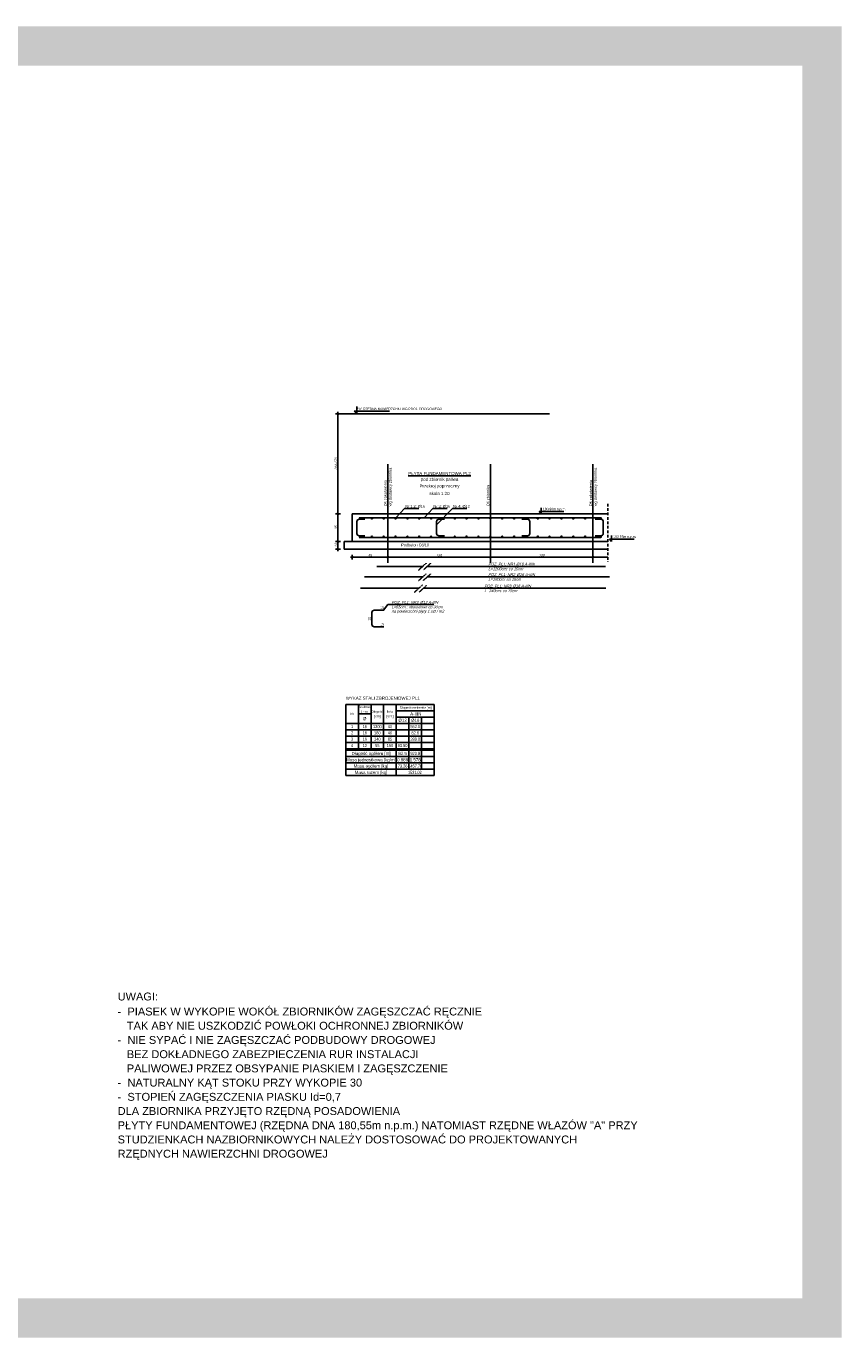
# Model space of a CAD drawing. Extents: x -2911 to 10058, y -5912 to -1002.
# Tile 13 of 43: x 4638 to 5671, y -2663 to -1002. Entities that reach past the tile are written whole.
import ezdxf
from ezdxf.enums import TextEntityAlignment as Align

# ---------------------------------------------------------------- set-up
doc = ezdxf.new("R2010")
doc.units = 0
doc.header["$LTSCALE"] = 1.125
doc.linetypes.add('DO', pattern=[0.8, 0.6, -0.1, 0, -0.1])
doc.linetypes.add('MP', pattern=[0.25, 0.15, -0.1])
doc.layers.get('0').update_dxf_attribs({"linetype": 'CONTINUOUS'})
doc.layers.get('DEFPOINTS').update_dxf_attribs({"linetype": 'CONTINUOUS'})
doc.layers.add('--GT_Teksty średnie', color=152, linetype='CONTINUOUS', lineweight=15)
doc.layers.add('Layer5', color=7, linetype='CONTINUOUS', lineweight=15)
for name, color, linetype in [('--GT_Wymiary', 1, 'CONTINUOUS'), ('BS_LPM', 1, 'MP'), ('BZ_LPM', 1, 'MP'), ('BZ_ODN', 1, 'CONTINUOUS'), ('BZ_PRETW', 3, 'CONTINUOUS'), ('BZ_PRS', 2, 'CONTINUOUS'), ('BZ_SZRAF', 1, 'CONTINUOUS'), ('BZ_TXC', 1, 'CONTINUOUS'), ('BZ_TXS', 7, 'CONTINUOUS'), ('BZ_WYM', 1, 'CONTINUOUS'), ('Tabela_stali_zbrojeniowej', 7, 'CONTINUOUS'), ('W_OSIE', 1, 'DO')]:
    doc.layers.add(name, color=color, linetype=linetype)
doc.styles.add('BIKTC', font='arial.ttf', dxfattribs={"width": 0.8, "oblique": 15})
doc.styles.add('BIKTS', font='arial.ttf', dxfattribs={"width": 0.8, "oblique": 15})
doc.styles.add('BIKWYM', font='arial.ttf', dxfattribs={"width": 0.8, "oblique": 15})
doc.styles.add('ROMANS', font='arial.ttf', dxfattribs={"width": 0.8})
doc.styles.get("Standard").update_dxf_attribs({"font": 'arial.ttf'})
doc.dimstyles.new('BZ_KR_20', dxfattribs={"dimscale": 0.2, "dimtxt": 15, "dimasz": 1, "dimexe": 15, "dimexo": 0, "dimgap": 0, "dimtad": 0, "dimdec": 1, "dimrnd": 0.5, "dimzin": 9, "dimdsep": 46, "dimtxsty": 'BIKWYM', "dimblk": 'WYM-KR', "dimcen": 0, "dimdle": 20, "dimclrd": 256, "dimclre": 256, "dimclrt": 256, "dimadec": 0, "dimazin": 0, "dimtfac": 0.033333, "dimtdec": 1, "dimtmove": 0, "dimatfit": 3, "dimldrblk": 'WYM-KR', "dimfxl": 15, "dimfxlon": 1, "dimtvp": 0.8, "dimtolj": 1, "dimarcsym": 0})

# ---------------------------------------------------------------- blocks, each defined once
blk = doc.blocks.new('*X8')
at = {"color": 0}
for p, q in [((26679.5, -18693.7), (26680.1, -18693.1)), ((26679.5, -18693.6), (26680, -18693.1)), ((26679.5, -18693.5), (26679.9, -18693.1)), ((26679.6, -18693.9), (26680.3, -18693.2)), ((26679.6, -18693.9), (26680.3, -18693.2)), ((26679.6, -18693.8), (26680.2, -18693.2)), ((26679.7, -18694), (26680.4, -18693.3)), ((26679.7, -18694), (26680.4, -18693.3)), ((26679.8, -18694.1), (26680.5, -18693.4)), ((26679.9, -18694.1), (26680.5, -18693.5)), ((26680, -18694.1), (26680.5, -18693.6)), ((26680.1, -18694.1), (26680.5, -18693.7)), ((26680.2, -18694.1), (26680.5, -18693.8))]:
    blk.add_line(p, q, dxfattribs=at)
blk = doc.blocks.new('WYM-KR')
at = {"linetype": 'ByBlock'}
blk.add_line((11.52, 0), (-11.52, 0), dxfattribs=at)
at = {"color": 7, "linetype": 'ByBlock'}
blk.add_line((6.24, 6.24), (-6.24, -6.24), dxfattribs=at)
blk = doc.blocks.new('*D918')
at = {"layer": '--GT_Wymiary', "lineweight": -2}
for p, q in [((5035.8, -1654.4), (5029.8, -1654.4)), ((5032.8, -1654.6), (5032.8, -1664.2)), ((5035.8, -1664.4), (5029.8, -1664.4))]:
    blk.add_line(p, q, dxfattribs=at)
at = {"layer": 'DEFPOINTS', "color": 0}
for p in [(5040.8, -1654.4), (5032.8, -1664.4), (5040.8, -1664.4)]:
    blk.add_point(p, dxfattribs=at)
at = {"layer": '--GT_Wymiary', "linetype": 'ByBlock', "lineweight": -2, "xscale": 0.2, "yscale": 0.2, "zscale": 0.2}
for p, rotation in [((5032.8, -1654.4), 90), ((5032.8, -1664.4), 270)]:
    blk.add_blockref('WYM-KR', p, dxfattribs=dict(at, rotation=rotation))
at = {"layer": '--GT_Wymiary', "insert": (5030.3, -1659.4), "char_height": 3, "attachment_point": 5, "rotation": 90, "style": 'BIKWYM'}
blk.add_mtext('\\A1;10', dxfattribs=at)
blk = doc.blocks.new('*D919')
at = {"layer": '--GT_Wymiary', "lineweight": -2}
for p, q in [((5035.8, -1619.4), (5029.8, -1619.4)), ((5032.8, -1654.2), (5032.8, -1619.6)), ((5035.8, -1654.4), (5029.8, -1654.4))]:
    blk.add_line(p, q, dxfattribs=at)
at = {"layer": 'DEFPOINTS', "color": 0}
for p in [(5032.8, -1619.4), (5050.8, -1619.4), (5050.8, -1654.4)]:
    blk.add_point(p, dxfattribs=at)
at = {"layer": '--GT_Wymiary', "linetype": 'ByBlock', "lineweight": -2, "xscale": 0.2, "yscale": 0.2, "zscale": 0.2}
for p, rotation in [((5032.8, -1619.4), 90), ((5032.8, -1654.4), 270)]:
    blk.add_blockref('WYM-KR', p, dxfattribs=dict(at, rotation=rotation))
at = {"layer": '--GT_Wymiary', "insert": (5030.3, -1636.9), "char_height": 3, "attachment_point": 5, "rotation": 90, "style": 'BIKWYM'}
blk.add_mtext('\\A1;35', dxfattribs=at)
blk = doc.blocks.new('*D920')
at = {"layer": '--GT_Wymiary', "lineweight": -2}
for p, q in [((5050.8, -1671.4), (5050.8, -1677.4)), ((5051, -1674.4), (5095.6, -1674.4)), ((5095.8, -1671.4), (5095.8, -1677.4))]:
    blk.add_line(p, q, dxfattribs=at)
at = {"layer": 'DEFPOINTS', "color": 0}
for p in [(5050.8, -1654.4), (5095.8, -1654.4), (5095.8, -1674.4)]:
    blk.add_point(p, dxfattribs=at)
at = {"layer": '--GT_Wymiary', "linetype": 'ByBlock', "lineweight": -2, "xscale": 0.2, "yscale": 0.2, "zscale": 0.2, "rotation": 180}
blk.add_blockref('WYM-KR', (5050.8, -1674.4), dxfattribs=at)
at = {"layer": '--GT_Wymiary', "linetype": 'ByBlock', "lineweight": -2, "xscale": 0.2, "yscale": 0.2, "zscale": 0.2}
blk.add_blockref('WYM-KR', (5095.8, -1674.4), dxfattribs=at)
at = {"layer": '--GT_Wymiary', "insert": (5073.3, -1672), "char_height": 3, "attachment_point": 5, "style": 'BIKWYM'}
blk.add_mtext('\\A1;45', dxfattribs=at)
blk = doc.blocks.new('*D921')
at = {"layer": '--GT_Wymiary', "lineweight": -2}
for p, q in [((5035.8, -1492.9), (5029.8, -1492.9)), ((5032.8, -1619.2), (5032.8, -1493.1)), ((5035.8, -1619.4), (5029.8, -1619.4))]:
    blk.add_line(p, q, dxfattribs=at)
at = {"layer": 'DEFPOINTS', "color": 0}
for p in [(5032.8, -1492.9), (5050.8, -1492.9), (5050.8, -1619.4)]:
    blk.add_point(p, dxfattribs=at)
at = {"layer": '--GT_Wymiary', "linetype": 'ByBlock', "lineweight": -2, "xscale": 0.2, "yscale": 0.2, "zscale": 0.2}
for p, rotation in [((5032.8, -1492.9), 90), ((5032.8, -1619.4), 270)]:
    blk.add_blockref('WYM-KR', p, dxfattribs=dict(at, rotation=rotation))
at = {"layer": '--GT_Wymiary', "insert": (5030.3, -1556.2), "char_height": 3, "attachment_point": 5, "rotation": 90, "style": 'BIKWYM'}
blk.add_mtext('\\A1;264-270', dxfattribs=at)

msp = doc.modelspace()

# ---------------------------------------------------------------- linework, layer by layer
at = {"layer": '--GT_Teksty średnie', "const_width": 50}
msp.add_lwpolyline([(2003.6, -2637.67), (5646, -2637.67), (5646, -1027.21), (2003.6, -1027.21)], close=True, dxfattribs=at)
for p, q in [((5374.8, -1654.4), (5040.8, -1654.4)), ((5040.8, -1654.4), (5040.8, -1664.4)), ((5040.8, -1664.4), (5374.8, -1664.4))]:
    msp.add_line(p, q)
for centre in [(5060.77, -1625.2), (5075.77, -1625.2), (5090.77, -1625.2), (5105.8, -1625.2), (5120.8, -1625.2), (5135.8, -1625.2), (5150.8, -1625.2), (5165.8, -1625.2), (5180.8, -1625.2), (5195.8, -1625.2), (5210.8, -1625.2), (5225.8, -1625.2), (5240.8, -1625.2), (5255.8, -1625.2), (5270.8, -1625.2), (5285.8, -1625.2), (5300.8, -1625.2), (5315.8, -1625.2), (5330.8, -1625.2), (5345.8, -1625.2), (5365.8, -1625.2), (5060.77, -1648.6), (5075.77, -1648.6), (5090.77, -1648.6), (5105.8, -1648.6), (5120.8, -1648.6), (5135.8, -1648.6), (5150.8, -1648.6), (5165.8, -1648.6), (5180.8, -1648.6), (5195.8, -1648.6), (5210.8, -1648.6), (5225.8, -1648.6), (5240.8, -1648.6), (5255.8, -1648.6), (5270.8, -1648.6), (5285.8, -1648.6), (5300.8, -1648.6), (5315.8, -1648.6), (5330.8, -1648.6), (5345.8, -1648.6), (5365.8, -1648.6)]:
    msp.add_circle(centre, 0.798)
at = {"layer": 'BS_LPM', "ltscale": 20}
msp.add_line((5374.8, -1606.73), (5374.8, -1680.35), dxfattribs=at)
at = {"layer": 'BZ_LPM'}
for p, q in [((5144.67, -1681.95), (5134.76, -1690.99)), ((5150.41, -1681.95), (5140.5, -1690.99)), ((5139.77, -1709.68), (5129.86, -1718.72)), ((5144.67, -1695.3), (5134.76, -1704.34)), ((5145.51, -1709.68), (5135.6, -1718.72)), ((5150.41, -1695.3), (5140.5, -1704.34))]:
    msp.add_line(p, q, dxfattribs=at)
at = {"layer": 'BZ_ODN', "ltscale": 0.1}
for p, q in [((5117.23, -1612.86), (5106.04, -1624.4)), ((5135.25, -1612.86), (5117.23, -1612.86)), ((5153, -1612.86), (5141.82, -1624.4)), ((5171.03, -1612.86), (5153, -1612.86)), ((5177.86, -1612.86), (5157.69, -1633.67)), ((5195.89, -1612.86), (5177.86, -1612.86))]:
    msp.add_line(p, q, dxfattribs=at)
at = {"layer": 'BZ_PRETW'}
for p, q in [((5059.8, -1624.4), (5365.8, -1624.4)), ((5066.8, -1626.4), (5059.8, -1626.4)), ((5167.69, -1626.4), (5160.69, -1626.4)), ((5265.8, -1626.4), (5272.8, -1626.4)), ((5358.8, -1626.4), (5365.8, -1626.4)), ((5056.8, -1629.4), (5056.8, -1644.4)), ((5157.69, -1629.4), (5157.69, -1644.4)), ((5275.8, -1629.4), (5275.8, -1644.4)), ((5368.8, -1629.4), (5368.8, -1644.4)), ((5059.8, -1647.4), (5066.8, -1647.4)), ((5059.8, -1649.4), (5365.8, -1649.4)), ((5160.69, -1647.4), (5167.69, -1647.4)), ((5272.8, -1647.4), (5265.8, -1647.4)), ((5365.8, -1647.4), (5358.8, -1647.4)), ((5081.81, -1686.06), (5140.17, -1686.06)), ((5145.91, -1686.06), (5371.81, -1686.06)), ((5066.21, -1699.4), (5140.17, -1699.4)), ((5145.91, -1699.4), (5376.81, -1699.4)), ((5061.31, -1713.79), (5135.27, -1713.79)), ((5141.01, -1713.79), (5371.91, -1713.79)), ((5090.8, -1741.53), (5078.8, -1741.53)), ((5075.8, -1744.53), (5075.8, -1759.53)), ((5078.8, -1762.53), (5090.8, -1762.53))]:
    msp.add_line(p, q, dxfattribs=at)
for centre, start, end in [((5059.8, -1629.4), 90, 180), ((5160.69, -1629.4), 90, 180), ((5272.8, -1629.4), 0, 90), ((5365.8, -1629.4), 0, 90), ((5059.8, -1644.4), 180, 270), ((5160.69, -1644.4), 180, 270), ((5272.8, -1644.4), 270, 0), ((5365.8, -1644.4), 270, 0), ((5078.8, -1744.53), 90, 180), ((5078.8, -1759.53), 180, 270)]:
    msp.add_arc(centre, 3, start, end, dxfattribs=at)
at = {"layer": 'BZ_PRS'}
for p, q in [((5030.8, -1492.94), (5300.8, -1492.94)), ((5050.8, -1619.4), (5050.8, -1654.4)), ((5050.8, -1619.4), (5374.8, -1619.4)), ((5050.8, -1654.4), (5374.8, -1654.4))]:
    msp.add_line(p, q, dxfattribs=at)
at = {"layer": 'BZ_SZRAF', "linetype": 'Continuous'}
for p, q in [((5128.51, -1654.47), (5128.57, -1654.4)), ((5131.86, -1654.64), (5132.11, -1654.4))]:
    msp.add_line(p, q, dxfattribs=at)
at = {"layer": 'BZ_TXS', "color": 1}
for p, q in [((5096.09, -1734.23), (5090.42, -1741.53)), ((5154.4, -1734.23), (5096.09, -1734.23))]:
    msp.add_line(p, q, dxfattribs=at)
at = {"layer": 'BZ_WYM'}
for p, q in [((5056.63, -1492.94), (5053.13, -1489.44)), ((5053.13, -1489.44), (5056.63, -1489.44)), ((5056.63, -1483.44), (5056.63, -1492.94)), ((5056.63, -1489.44), (5098.08, -1489.44)), ((5032.78, -1619.6), (5032.78, -1654.2)), ((5032.78, -1654.6), (5032.78, -1664.2)), ((5051, -1674.39), (5095.6, -1674.39)), ((5096, -1674.39), (5225.6, -1674.39)), ((5225.8, -1671.39), (5225.8, -1677.39)), ((5225.8, -1671.39), (5225.8, -1677.39)), ((5355.6, -1674.39), (5226, -1674.39)), ((5355.8, -1671.39), (5355.8, -1677.39)), ((5355.8, -1671.39), (5355.8, -1677.39)), ((5374.6, -1674.39), (5356, -1674.39))]:
    msp.add_line(p, q, dxfattribs=at)
at = {"layer": 'BZ_WYM', "ltscale": 0.1}
for p, q in [((5290.26, -1619.4), (5287.46, -1616.6)), ((5287.46, -1616.6), (5290.26, -1616.6)), ((5290.26, -1611.8), (5290.26, -1619.4)), ((5290.26, -1616.6), (5319.04, -1616.6)), ((5379.41, -1654.4), (5376.61, -1651.6)), ((5376.61, -1651.6), (5379.41, -1651.6)), ((5379.41, -1646.8), (5379.41, -1654.4)), ((5379.41, -1651.6), (5408.19, -1651.6))]:
    msp.add_line(p, q, dxfattribs=at)
for points in [[(5287.46, -1616.6), (5290.26, -1616.6), (5290.26, -1619.4)], [(5376.61, -1651.6), (5379.41, -1651.6), (5379.41, -1654.4)]]:
    msp.add_solid(points, dxfattribs=at)
at = {"layer": 'Tabela_stali_zbrojeniowej', "color": 7, "linetype": 'Continuous'}
for p, q in [((5042.65, -1860.87), (5154.65, -1860.87)), ((5042.65, -1950.87), (5042.65, -1860.87)), ((5154.65, -1860.87), (5154.65, -1950.87)), ((5154.65, -1950.87), (5042.65, -1950.87))]:
    msp.add_line(p, q, dxfattribs=at)
at = {"layer": 'Tabela_stali_zbrojeniowej', "color": 1}
for p, q in [((5058.65, -1860.87), (5058.65, -1916.87)), ((5058.65, -1872.87), (5074.65, -1872.87)), ((5074.65, -1860.87), (5074.65, -1916.87)), ((5090.65, -1860.87), (5090.65, -1916.87)), ((5106.65, -1860.87), (5106.65, -1916.87)), ((5106.65, -1868.87), (5154.65, -1868.87)), ((5042.65, -1884.87), (5154.65, -1884.87)), ((5042.65, -1892.87), (5154.65, -1892.87)), ((5106.65, -1876.87), (5154.65, -1876.87)), ((5122.65, -1876.87), (5122.65, -1916.87)), ((5138.65, -1876.87), (5138.65, -1916.87)), ((5042.65, -1900.87), (5154.65, -1900.87)), ((5042.65, -1908.87), (5154.65, -1908.87)), ((5042.65, -1916.87), (5154.65, -1916.87)), ((5042.65, -1918.87), (5154.65, -1918.87)), ((5106.65, -1918.87), (5106.65, -1950.87)), ((5122.65, -1918.87), (5122.65, -1942.87)), ((5138.65, -1918.87), (5138.65, -1942.87)), ((5042.65, -1926.87), (5154.65, -1926.87)), ((5042.65, -1934.87), (5154.65, -1934.87)), ((5042.65, -1942.87), (5154.65, -1942.87))]:
    msp.add_line(p, q, dxfattribs=at)
at = {"layer": 'W_OSIE'}
for p, q in [((5095.8, -1556.77), (5095.8, -1681.77)), ((5225.8, -1556.77), (5225.8, -1681.77)), ((5355.8, -1556.77), (5355.8, -1681.77))]:
    msp.add_line(p, q, dxfattribs=at)

# ---------------------------------------------------------------- block references
at = {"yscale": 1.596000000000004, "rotation": 180}
for p, xscale, zscale in [((-37520.55, -31460.22), -1.596000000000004, 1.596), ((-37505.55, -31460.22), -1.596000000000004, 1.596), ((-37490.55, -31460.22), -1.596000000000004, 1.596), ((-37475.52, -31460.22), -1.596000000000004, 1.596), ((-37460.52, -31460.22), -1.596000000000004, 1.596), ((-37445.52, -31460.22), -1.596000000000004, 1.596), ((-37430.52, -31460.22), -1.596000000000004, 1.596), ((-37415.52, -31460.22), -1.596000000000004, 1.596), ((-37400.52, -31460.22), -1.596000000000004, 1.596), ((-37385.52, -31460.22), -1.596000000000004, 1.596), ((-37370.52, -31460.22), -1.596000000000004, 1.596), ((-37355.52, -31460.22), -1.596000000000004, 1.596), ((47822.12, -31460.22), 1.596000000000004, 1.596000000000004), ((47837.12, -31460.22), 1.596000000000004, 1.596000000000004), ((47852.12, -31460.22), 1.596000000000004, 1.596000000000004), ((47867.12, -31460.22), 1.596000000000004, 1.596000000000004), ((47882.12, -31460.22), 1.596000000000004, 1.596000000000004), ((47897.12, -31460.22), 1.596000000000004, 1.596000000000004), ((47912.12, -31460.22), 1.596000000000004, 1.596000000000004), ((47927.12, -31460.22), 1.596000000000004, 1.596000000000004), ((47947.12, -31460.22), 1.596000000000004, 1.596000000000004)]:
    msp.add_blockref('*X8', p, dxfattribs=dict(at, xscale=xscale, zscale=zscale))
at = {"yscale": 1.596000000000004}
for p, xscale, zscale in [((-37520.55, 28186.42), 1.596000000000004, 1.596000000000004), ((-37505.55, 28186.42), 1.596000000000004, 1.596000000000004), ((-37490.55, 28186.42), 1.596000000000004, 1.596000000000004), ((-37475.52, 28186.42), 1.596000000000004, 1.596000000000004), ((-37460.52, 28186.42), 1.596000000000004, 1.596000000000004), ((-37445.52, 28186.42), 1.596000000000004, 1.596000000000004), ((-37430.52, 28186.42), 1.596000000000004, 1.596000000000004), ((-37415.52, 28186.42), 1.596000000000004, 1.596000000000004), ((-37400.52, 28186.42), 1.596000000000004, 1.596000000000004), ((-37385.52, 28186.42), 1.596000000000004, 1.596000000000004), ((-37370.52, 28186.42), 1.596000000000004, 1.596000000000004), ((-37355.52, 28186.42), 1.596000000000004, 1.596000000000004), ((47822.12, 28186.42), -1.596000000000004, 1.596), ((47837.12, 28186.42), -1.596000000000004, 1.596), ((47852.12, 28186.42), -1.596000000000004, 1.596), ((47867.12, 28186.42), -1.596000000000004, 1.596), ((47882.12, 28186.42), -1.596000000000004, 1.596), ((47897.12, 28186.42), -1.596000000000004, 1.596), ((47912.12, 28186.42), -1.596000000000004, 1.596), ((47927.12, 28186.42), -1.596000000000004, 1.596), ((47947.12, 28186.42), -1.596000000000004, 1.596)]:
    msp.add_blockref('*X8', p, dxfattribs=dict(at, xscale=xscale, zscale=zscale))
at = {"layer": 'BZ_WYM', "xscale": 0.2, "yscale": 0.2, "zscale": 0.2}
for p in [(5225.8, -1674.39), (5355.8, -1674.39)]:
    msp.add_blockref('WYM-KR', p, dxfattribs=at)
at = {"layer": 'BZ_WYM', "xscale": 0.2, "yscale": 0.2, "zscale": 0.2, "rotation": 180}
for p in [(5225.8, -1674.39), (5355.8, -1674.39)]:
    msp.add_blockref('WYM-KR', p, dxfattribs=at)

# ---------------------------------------------------------------- texts
at = {"layer": 'BZ_TXC', "width": 0.8}
for s, p in [('wg dostawcy zbiornika', (5100.7, -1609.95)), ('wg dostawcy zbiornika', (5360.7, -1609.95)), ('Oś zakotwienia', (5094.65, -1609.95)), ('Oś zbiornika', (5224.65, -1609.95)), ('Oś zakotwienia', (5354.65, -1609.95))]:
    msp.add_text(s, height=3.5, rotation=90, dxfattribs=at).set_placement(p)
for s, p in [('Nr 1,2; %%c16', (5117.97, -1611.71)), ('Nr 3; %%c16', (5153.75, -1611.71)), ('Nr 4; %%c12', (5178.61, -1611.71)), ('Podbeton C8/10', (5112.84, -1660.68))]:
    msp.add_text(s, height=3.5, dxfattribs=at).set_placement(p)
at = {"layer": 'BZ_TXC', "color": 1, "style": 'BIKTS', "width": 0.8}
for p in [(5088.83, -1738.1), (5088.83, -1759.1)]:
    msp.add_text('15', height=3, dxfattribs=at).set_placement(p, align=Align.MIDDLE_CENTER)
at = {"layer": 'BZ_TXC', "style": 'BIKTS', "width": 0.8}
msp.add_text('25', height=3, rotation=90, dxfattribs=at).set_placement((5074.2, -1752.15), align=Align.CENTER)
at = {"layer": 'BZ_TXS', "linetype": 'Continuous', "style": 'BIKTC', "oblique": 15, "width": 0.8}
for s, p in [('POZ. PL1; NR1', (5223.19, -1684.91)), ('POZ. PL1; NR3', (5218.29, -1712.64)), ('POZ. PL1; NR2', (5223.19, -1698.25)), ('POZ. PL1; NR3', (5100.63, -1733.28))]:
    msp.add_text(s, height=3.5, dxfattribs=at).set_placement(p)
at = {"layer": 'BZ_TXS', "color": 1, "linetype": 'Continuous', "style": 'BIKTC', "oblique": 15, "width": 0.8}
for s, p in [('L=1200cm; co 15cm', (5223.19, -1690.97)), ('%%C16 A-IIIN', (5258.6, -1684.91)), ('L=180cm; co 15cm', (5223.19, -1704.31)), ('%%C16 A-IIIN', (5254.21, -1712.64)), ('%%C16 A-IIIN', (5259.11, -1698.25)), ('L=340cm; co 15cm', (5218.29, -1718.7)), ('na powierzchni płyty 1 szt / m2', (5100.63, -1744.57)), ('L=55cm ; obwodowo co 30cm', (5100.63, -1739.34)), ('%%C12 A-IIIN', (5136.63, -1733.28))]:
    msp.add_text(s, height=3.5, dxfattribs=at).set_placement(p)
at = {"layer": 'BZ_WYM', "color": 7, "ltscale": 0.1}
for s, p in [('"A" RZĘDNA NAWIERZCHNI WG PROJ. DROGOWEGO', (5057.71, -1488.24)), ('180,90m n.p.m.', (5292.48, -1614.92)), ('180,55m n.p.m.', (5381.64, -1649.92))]:
    msp.add_text(s, height=3, dxfattribs=at).set_placement(p)
at = {"layer": 'BZ_WYM', "color": 7, "ltscale": 0.1, "width": 0.8}
msp.add_text('%%UPŁYTA FUNDAMENTOWA PL2', height=4, dxfattribs=at).set_placement((5161.42, -1570.48), align=Align.CENTER)
at = {"layer": 'BZ_WYM', "color": 7, "ltscale": 0.1}
for s, p in [('pod zbiornik paliwa', (5161.42, -1577.78)), ('Przekroj poprzeczny', (5161.42, -1586.19)), ('skala 1:20', (5161.42, -1595.72))]:
    msp.add_text(s, height=4, dxfattribs=at).set_placement(p, align=Align.CENTER)
at = {"layer": 'BZ_WYM', "char_height": 3, "attachment_point": 5, "style": 'BIKWYM'}
for insert in [(5160.8, -1671.99), (5290.8, -1671.99)]:
    msp.add_mtext('\\A1;130', dxfattribs=dict(at, insert=insert))
at = {"layer": 'Layer5', "style": 'ROMANS'}
for s, p in [('-  PIASEK W WYKOPIE WOKÓŁ ZBIORNIKÓW ZAGĘSZCZAĆ RĘCZNIE', (4753.7, -2254.64)), ('UWAGI:', (4753.7, -2235.61)), ('   TAK ABY NIE USZKODZIĆ POWŁOKI OCHRONNEJ ZBIORNIKÓW', (4753.7, -2272.64)), ('-  NIE SYPAĆ I NIE ZAGĘSZCZAĆ PODBUDOWY DROGOWEJ', (4753.7, -2290.64)), ('   BEZ DOKŁADNEGO ZABEZPIECZENIA RUR INSTALACJI', (4753.7, -2308.64)), ('   PALIWOWEJ PRZEZ OBSYPANIE PIASKIEM I ZAGĘSZCZENIE', (4753.7, -2326.64)), ('-  NATURALNY KĄT STOKU PRZY WYKOPIE 30', (4753.7, -2344.64)), ('-  STOPIEŃ ZAGĘSZCZENIA PIASKU Id=0,7', (4753.7, -2362.64)), ('DLA ZBIORNIKA PRZYJĘTO RZĘDNĄ POSADOWIENIA', (4753.7, -2380.64)), ('PŁYTY FUNDAMENTOWEJ (RZĘDNA DNA 180,55m n.p.m.) NATOMIAST RZĘDNE WŁAZÓW "A" PRZY', (4753.7, -2398.64)), ('STUDZIENKACH NAZBIORNIKOWYCH NALEŻY DOSTOSOWAĆ DO PROJEKTOWANYCH', (4753.7, -2416.64)), ('RZĘDNYCH NAWIERZCHNI DROGOWEJ', (4753.7, -2434.64))]:
    msp.add_text(s, height=10, dxfattribs=at).set_placement(p)
at = {"layer": 'Tabela_stali_zbrojeniowej', "color": 1}
msp.add_text('WYKAZ STALI ZBROJENIOWEJ PL1', height=4, dxfattribs=at).set_placement((5042.65, -1852.87), align=Align.MIDDLE_LEFT)
for s, height, width, p in [('Nr', 3, 0.8, (5050.65, -1872.87)), ('Średnica', 3, 0.8, (5066.65, -1863.87)), ('[mm]', 3, 0.8, (5066.65, -1869.87)), ('Długość', 3, 0.8, (5082.65, -1869.87)), ('[cm]', 3, 0.8, (5082.65, -1875.87)), ('Ilość', 3, 0.8, (5098.65, -1869.87)), ('[szt.]', 3, 0.8, (5098.65, -1875.87)), ('Długość całkowita [m]', 3, 0.8, (5131.11, -1864.87)), ('A-IIIN', 4, 0.8, (5131.44, -1872.87)), ('1', 4, 0.7, (5050.65, -1888.87)), ('16', 4, 0.7, (5066.65, -1888.87)), ('1200', 4, 0.7, (5082.65, -1888.87)), ('46', 4, 0.7, (5098.65, -1888.87)), ('%%c12', 4, 0.8, (5114.65, -1880.87)), ('552.0', 4, 0.7, (5130.65, -1888.87)), ('%%c16', 4, 0.8, (5130.65, -1880.87)), ('3', 4, 0.7, (5050.65, -1904.87)), ('2', 4, 0.7, (5050.65, -1896.87)), ('16', 4, 0.7, (5066.65, -1896.87)), ('16', 4, 0.7, (5066.65, -1904.87)), ('340', 4, 0.7, (5082.65, -1904.87)), ('180', 4, 0.7, (5082.65, -1896.87)), ('46', 4, 0.7, (5098.65, -1896.87)), ('85', 4, 0.7, (5098.65, -1904.87)), ('289.0', 4, 0.7, (5130.65, -1904.87)), ('82.8', 4, 0.7, (5130.65, -1896.87)), ('Długość ogółem [m]', 4, 0.8, (5074.65, -1922.87)), ('4', 4, 0.7, (5050.65, -1912.87)), ('12', 4, 0.7, (5066.65, -1912.87)), ('55', 4, 0.7, (5082.65, -1912.87)), ('150', 4, 0.7, (5098.65, -1912.87)), ('93.50', 4, 0.7, (5114.65, -1912.87)), ('82.5', 4, 0.8, (5114.65, -1922.87)), ('923.8', 4, 0.7, (5130.65, -1922.87)), ('Masa jednostkowa [kg/m]', 4, 0.8, (5074.65, -1930.87)), ('Masa ogółem [kg]', 4, 0.8, (5074.65, -1938.87)), ('0.888', 4, 0.8, (5114.65, -1930.87)), ('73.26', 4, 0.7, (5114.65, -1938.87)), ('1457.76', 4, 0.7, (5130.65, -1938.87)), ('1.578', 4, 0.8, (5130.65, -1930.87)), ('Masa razem [kg]', 4, 0.8, (5074.65, -1946.87)), ('1531.02', 4, 0.7, (5130.17, -1946.87))]:
    msp.add_text(s, height=height, dxfattribs=dict(at, width=width)).set_placement(p, align=Align.MIDDLE_CENTER)
msp.add_text('%%c', height=4, dxfattribs=at).set_placement((5066.65, -1878.87), align=Align.MIDDLE_CENTER)

# ---------------------------------------------------------------- dimensions: what is measured, and where the dimension line sits
at = {"layer": '--GT_Wymiary'}
dim = msp.add_linear_dim(base=(5032.78, -1492.94), p1=(5050.8, -1619.4), p2=(5050.8, -1492.94), angle=90, text='264-270', dimstyle='BZ_KR_20', override={"dimtxsty": 'BIKWYM'}, dxfattribs=at)
dim.commit()
dim.dimension.update_dxf_attribs({"geometry": '*D921', "text_midpoint": (5030.33, -1556.17)})
for base, p1, p2, picture, middle in [((5032.78, -1619.4), (5050.8, -1654.4), (5050.8, -1619.4), '*D919', (5030.33, -1636.9)), ((5032.78, -1664.4), (5040.8, -1654.4), (5040.8, -1664.4), '*D918', (5030.33, -1659.4))]:
    dim = msp.add_linear_dim(base=base, p1=p1, p2=p2, angle=90, dimstyle='BZ_KR_20', dxfattribs=at)
    dim.commit()
    dim.dimension.update_dxf_attribs({"geometry": picture, "text_midpoint": middle})
dim = msp.add_linear_dim(base=(5095.8, -1674.39), p1=(5050.8, -1654.4), p2=(5095.8, -1654.4), dimstyle='BZ_KR_20', dxfattribs=at)
dim.commit()
dim.dimension.update_dxf_attribs({"geometry": '*D920', "text_midpoint": (5073.3, -1671.95)})

doc.saveas('drawing.dxf')
